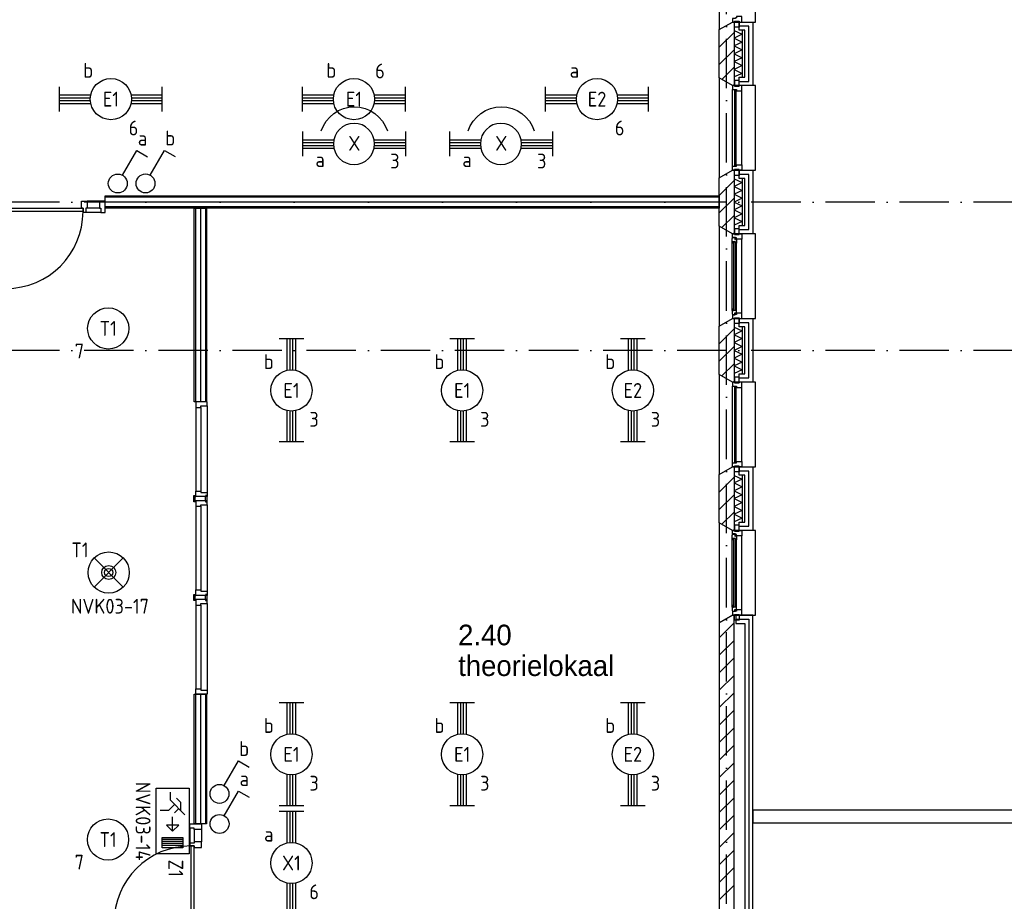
# Model space of a CAD drawing. Header units: millimetres. Extents: x -6587 to 112313, y 244 to 84344.
# Tile 60 of 63: x 75614 to 87571, y 42219 to 52920. Entities that reach past the tile are written whole.
import ezdxf
from ezdxf.enums import TextEntityAlignment as Align

# ---------------------------------------------------------------- set-up
doc = ezdxf.new("R2010")
doc.units = ezdxf.units.MM
doc.header["$LTSCALE"] = 100
doc.linetypes.add('DASHDOT', pattern=[9, 6, -1.5, 0, -1.5])
doc.layers.get('0').update_dxf_attribs({"color": 9, "linetype": 'CONTINUOUS'})
for name, color, linetype in [('AL$7----_STRAMIEN', 1, 'DASHDOT'), ('AL21----_BUITENWAND', 4, 'CONTINUOUS'), ('AL21K---_ISOLATIE', 1, 'CONTINUOUS'), ('AL22----_BINNENWAND', 7, 'CONTINUOUS'), ('AL27----_DAKEN', 7, 'CONTINUOUS'), ('AL28----_KONSTRUKTIE', 3, 'CONTINUOUS'), ('AL31----_BUITENKOZ', 7, 'CONTINUOUS'), ('AL32----_BINNENKOZ', 7, 'CONTINUOUS'), ('ALL-----_REFLIJNEN', 8, 'CONTINUOUS'), ('ALXA3---_VOLZWART', 14, 'CONTINUOUS'), ('ALXAB---_PREFABBETON', 1, 'CONTINUOUS'), ('BOUW', 8, 'CONTINUOUS'), ('EB63101-_ATTRIB', 2, 'CONTINUOUS'), ('EB63102-_ATTRIB', 2, 'CONTINUOUS'), ('EB63202-_ATTRIB', 2, 'CONTINUOUS'), ('EB63501-_ATTRIB', 2, 'CONTINUOUS'), ('EL63101-_LICHT-ARM', 3, 'CONTINUOUS'), ('EL63101-LICHT-ARM', 3, 'CONTINUOUS'), ('EL63102-_LICHT-SCH', 3, 'CONTINUOUS'), ('EL63202-_NOODVRL-TXT', 3, 'CONTINUOUS'), ('EL63501-_NOODVRL-ARM', 3, 'CONTINUOUS'), ('LIJN025', 10, 'CONTINUOUS')]:
    doc.layers.add(name, color=color, linetype=linetype)
doc.styles.add('1_8', font='iso', dxfattribs={"width": 0.7, "height": 1.8})
doc.styles.add('BURO-025', font='BUROFONT.shx', dxfattribs={"height": 250})

# ---------------------------------------------------------------- blocks, each defined once
blk = doc.blocks.new('PENDEL')
at = {"color": 0}
for p, q in [((-6.25, -1.5), (-6.25, 1.5)), ((6.25, -1.5), (6.25, 1.5)), ((-6.25, 0.52), (-2.44, 0.52)), ((-6.25, 0.18), (-2.49, 0.18)), ((2.44, 0.52), (6.25, 0.52)), ((2.49, 0.18), (6.25, 0.18)), ((-6.25, -0.18), (-2.49, -0.18)), ((-6.25, -0.52), (-2.44, -0.52)), ((2.44, -0.52), (6.25, -0.52)), ((2.49, -0.18), (6.25, -0.18))]:
    blk.add_line(p, q, dxfattribs=at)
blk.add_circle((0, 0), 2.5, dxfattribs=at)
at = {"layer": 'EL63101-_LICHT-ARM'}
blk.add_arc((0.04, -0.3), 4.21, 197.6135, 342.3865, dxfattribs=at)
at = {"color": 6, "style": '1_8'}
for tag, flags, p in [('SCHAK', 8, (3.5, 2.75)), ('A_CODE', 8, (0, 0)), ('GROEP', 8, (-3.5, -2.75)), ('KAST', 9, (3.5, -2.75))]:
    blk.add_attdef(tag, text='', height=1.8, dxfattribs=dict(at, flags=flags)).set_placement(p, align=Align.MIDDLE)
at = {"style": '1_8', "flags": 8}
blk.add_attdef('M_CODE', text='', height=3.6, dxfattribs=at).set_placement((0, 0), align=Align.MIDDLE_CENTER)
blk = doc.blocks.new('EJ3T20')
at = {"color": 0}
for p, q in [((-6.25, -1.5), (-6.25, 1.5)), ((6.25, -1.5), (6.25, 1.5)), ((-6.25, 0.52), (-2.44, 0.52)), ((-6.25, 0.17), (-2.49, 0.17)), ((2.44, 0.52), (6.25, 0.52)), ((2.49, 0.17), (6.25, 0.17)), ((-6.25, -0.17), (-2.49, -0.17)), ((-6.25, -0.52), (-2.44, -0.52)), ((2.44, -0.52), (6.25, -0.52)), ((2.49, -0.17), (6.25, -0.17))]:
    blk.add_line(p, q, dxfattribs=at)
blk.add_circle((0, 0), 2.5, dxfattribs=at)
at = {"color": 6, "style": '1_8'}
for tag, flags, p in [('SCHAK', 8, (3.5, 2.75)), ('A_CODE', 8, (0, 0)), ('GROEP', 8, (-3.5, -2.75)), ('KAST', 9, (3.5, -2.75))]:
    blk.add_attdef(tag, text='', height=1.8, dxfattribs=dict(at, flags=flags)).set_placement(p, align=Align.MIDDLE)
blk = doc.blocks.new('ES3S1')
blk.add_lwpolyline([(0.58, 1), (2.31, 4), (3.61, 3.25)])
blk.add_circle((0, 0), 1.15)
at = {"style": '1_8'}
for tag, flags, p in [('SCHAK', 8, (3, 5.5)), ('KAST', 9, (-3, 0.5)), ('M_CODE', 9, (0, 0)), ('DOEL', 9, (-3, -2)), ('GROEP', 9, (-3, -4.5))]:
    blk.add_attdef(tag, text='', height=1.8, dxfattribs=dict(at, flags=flags)).set_placement(p, align=Align.MIDDLE_CENTER)
blk = doc.blocks.new('ES3G01')
at = {"color": 0}
for p, q in [((-1.77, 1.77), (1.77, -1.77)), ((1.77, 1.77), (-1.77, -1.77))]:
    blk.add_line(p, q, dxfattribs=at)
at = {"color": 6}
blk.add_lwpolyline([(1.77, -1.77), (1.75, -1.75)], dxfattribs=at)
blk.add_circle((0, 0), 2.5)
at = {"color": 0}
for radius in [0.85, 0.5]:
    blk.add_circle((0, 0), radius, dxfattribs=at)
at = {"color": 6, "style": '1_8'}
for tag, flags, p in [('A_CODE', 8, (-3.5, 2.75)), ('SCHAK', 8, (3.5, 2.75)), ('GROEP', 8, (-3.5, -2.75)), ('KAST', 9, (3.5, -2.75))]:
    blk.add_attdef(tag, text='', height=1.8, dxfattribs=dict(at, flags=flags)).set_placement(p, align=Align.MIDDLE)
blk = doc.blocks.new('ES3G00')
blk.add_circle((0, 0), 2.5)
at = {"color": 6, "style": '1_8'}
for tag, flags, p in [('SCHAK', 8, (3.5, 2.75)), ('A_CODE', 8, (0, 0)), ('GROEP', 8, (-3.5, -2.75)), ('KAST', 9, (3.5, -2.75))]:
    blk.add_attdef(tag, text='', height=1.8, dxfattribs=dict(at, flags=flags)).set_placement(p, align=Align.MIDDLE)
blk = doc.blocks.new('ES3N024')
for p, q in [((2.25, 1.25), (2.25, -1.25)), ((2.5, 1.25), (2.5, -1.25)), ((2.75, 1.25), (2.75, -1.25)), ((3, 1.25), (3, -1.25)), ((-1.5, 0.75), (-1, 0.25)), ((1.25, 0), (-0.5, 0))]:
    blk.add_line(p, q)
for points in [[(4.01, 2.01), (4.01, -1.98), (-3.99, -1.98), (-3.99, 2.01)], [(3.25, -1.25), (2, -1.25), (2, 1.25), (3.25, 1.25)], [(1.25, 0), (0.5, 0.75), (0.5, -0.75)]]:
    blk.add_lwpolyline(points, close=True)
for points in [[(-0.75, 1.5), (-2.5, -0.25), (-3.5, -0.25)], [(-1.25, 1), (-2.25, 1), (-2.75, 0.5)], [(-2, 0.25), (-1.25, -0.5), (-1.25, -1.5)]]:
    blk.add_lwpolyline(points)
at = {"color": 2, "style": '1_8', "flags": 8}
blk.add_attdef('NUMMER', text='', height=1.8, dxfattribs=at).set_placement((4, 3.75), align=Align.MIDDLE)
at = {"style": '1_8'}
for tag, flags, p in [('A_CODE', 8, (-3.5, 2.75)), ('SCHAK', 8, (3.5, 2.75)), ('GROEP', 8, (-3.5, -2.75)), ('KAST', 9, (3.5, -2.75))]:
    blk.add_attdef(tag, text='', height=1.8, dxfattribs=dict(at, flags=flags)).set_placement(p, align=Align.MIDDLE_CENTER)
blk = doc.blocks.new('A$Cb38f1ce1')
at = {"layer": 'AL$7----_STRAMIEN', "color": 1}
for p, q in [((80948, 1456), (80948, 70113)), ((86348, 44180), (45679, 44180)), ((86348, 42380), (750, 42380))]:
    blk.add_line(p, q, dxfattribs=at)
at = {"layer": 'AL21----_BUITENWAND', "color": 8}
for p, q in [((81099, 46265), (81099, 46365)), ((81099, 46365), (81268, 46365)), ((81268, 46365), (81268, 45595)), ((81168, 46265), (81099, 46265)), ((81168, 45695), (81168, 46265)), ((81099, 45695), (81168, 45695)), ((81099, 45595), (81099, 45695)), ((81268, 45595), (81099, 45595)), ((81099, 44465), (81099, 44565)), ((81099, 44565), (81268, 44565)), ((81268, 44565), (81268, 43795)), ((81168, 44465), (81099, 44465)), ((81168, 43895), (81168, 44465)), ((81099, 43895), (81168, 43895)), ((81099, 43795), (81099, 43895)), ((81268, 43795), (81099, 43795)), ((81099, 42665), (81099, 42765)), ((81099, 42765), (81268, 42765)), ((81268, 42765), (81268, 41995)), ((81168, 42665), (81099, 42665)), ((81168, 42095), (81168, 42665)), ((81099, 42095), (81168, 42095)), ((81099, 41995), (81099, 42095)), ((81268, 41995), (81099, 41995)), ((81099, 40865), (81099, 40965)), ((81099, 40965), (81268, 40965)), ((81268, 40965), (81268, 40195)), ((81168, 40865), (81099, 40865)), ((81168, 40295), (81168, 40865)), ((81099, 40295), (81168, 40295)), ((81099, 40195), (81099, 40295)), ((81268, 40195), (81099, 40195)), ((81268, 39165), (81058, 39165)), ((81058, 39165), (81058, 39065)), ((81268, 37060), (81268, 39165)), ((81058, 39065), (81168, 39065)), ((81168, 39065), (81168, 38411)), ((81168, 38411), (81168, 33715)), ((81268, 32995), (81268, 37060))]:
    blk.add_line(p, q, dxfattribs=at)
at = {"layer": 'AL21K---_ISOLATIE', "color": 8, "linetype": 'Continuous'}
for p, q in [((81038, 46265), (81038, 45695)), ((81038, 46261), (81138, 46217)), ((81138, 46217), (81038, 46170)), ((81038, 46170), (81138, 46122)), ((81138, 46265), (81138, 45695)), ((81138, 46122), (81038, 46075)), ((81038, 46075), (81138, 46027)), ((81138, 46027), (81038, 45980)), ((81038, 45980), (81138, 45932)), ((81138, 45932), (81038, 45885)), ((81038, 45885), (81138, 45837)), ((81138, 45837), (81038, 45790)), ((81038, 45790), (81138, 45742)), ((81138, 45742), (81038, 45699)), ((81038, 44465), (81038, 43895)), ((81038, 44461), (81138, 44417)), ((81138, 44417), (81038, 44370)), ((81038, 44370), (81138, 44322)), ((81138, 44465), (81138, 43895)), ((81138, 44322), (81038, 44275)), ((81038, 44275), (81138, 44227)), ((81138, 44227), (81038, 44180)), ((81038, 44180), (81138, 44132)), ((81138, 44132), (81038, 44085)), ((81038, 44085), (81138, 44037)), ((81138, 44037), (81038, 43990)), ((81038, 43990), (81138, 43942)), ((81138, 43942), (81038, 43899)), ((81038, 42665), (81038, 42095)), ((81038, 42661), (81138, 42617)), ((81138, 42617), (81038, 42570)), ((81038, 42570), (81138, 42522)), ((81138, 42665), (81138, 42095)), ((81138, 42522), (81038, 42475)), ((81038, 42475), (81138, 42427)), ((81138, 42427), (81038, 42380)), ((81038, 42380), (81138, 42332)), ((81138, 42332), (81038, 42285)), ((81038, 42285), (81138, 42237)), ((81138, 42237), (81038, 42190)), ((81038, 42190), (81138, 42142)), ((81138, 42142), (81038, 42099)), ((81038, 40865), (81038, 40295)), ((81038, 40861), (81138, 40817)), ((81138, 40817), (81038, 40770)), ((81138, 40865), (81138, 40295)), ((81038, 40770), (81138, 40722)), ((81138, 40722), (81038, 40675)), ((81038, 40675), (81138, 40627)), ((81138, 40627), (81038, 40580)), ((81038, 40580), (81138, 40532)), ((81138, 40532), (81038, 40485)), ((81038, 40485), (81138, 40437)), ((81138, 40437), (81038, 40390)), ((81038, 40390), (81138, 40342)), ((81138, 40342), (81038, 40299))]:
    blk.add_line(p, q, dxfattribs=at)
at = {"layer": 'AL22----_BINNENWAND', "color": 8}
for p, q in [((73399, 44105), (73399, 44255)), ((73399, 44255), (80858, 44255)), ((80858, 44255), (80858, 44105)), ((80858, 44105), (73399, 44105)), ((74483, 41755), (74483, 44105)), ((74483, 44105), (74633, 44105)), ((74633, 44105), (74633, 41755)), ((74633, 41755), (74483, 41755))]:
    blk.add_line(p, q, dxfattribs=at)
at = {"layer": 'AL22----_BINNENWAND', "color": 8, "linetype": 'Continuous'}
for p, q in [((80858, 44240), (73399, 44240)), ((80858, 44120), (73399, 44120)), ((74498, 44105), (74498, 41755)), ((74618, 44105), (74618, 41755))]:
    blk.add_line(p, q, dxfattribs=at)
at = {"layer": 'AL27----_DAKEN', "color": 8}
blk.add_line((81267, 36800), (81267, 36646), dxfattribs=at)
at = {"layer": 'AL28----_KONSTRUKTIE', "color": 8}
for p, q in [((80858, 46273), (81018, 46365)), ((81018, 46365), (81038, 46365)), ((81038, 46365), (81038, 45595)), ((80858, 45687), (80858, 46273)), ((81018, 45595), (80858, 45687)), ((81038, 45595), (81018, 45595)), ((80858, 44473), (81018, 44565)), ((81018, 44565), (81038, 44565)), ((81038, 44565), (81038, 43795)), ((80858, 43887), (80858, 44473)), ((81018, 43795), (80858, 43887)), ((81038, 43795), (81018, 43795)), ((80858, 42673), (81018, 42765)), ((81018, 42765), (81038, 42765)), ((81038, 42765), (81038, 41995)), ((80858, 42087), (80858, 42673)), ((81018, 41995), (80858, 42087)), ((81038, 41995), (81018, 41995)), ((80858, 40873), (81018, 40965)), ((81018, 40965), (81038, 40965)), ((81038, 40965), (81038, 40195)), ((80858, 40287), (80858, 40873)), ((81018, 40195), (80858, 40287)), ((81038, 40195), (81018, 40195))]:
    blk.add_line(p, q, dxfattribs=at)
at = {"layer": 'AL28----_KONSTRUKTIE', "color": 8, "linetype": 'Continuous'}
for p, q in [((81018, 39165), (80858, 39073)), ((81038, 39165), (81018, 39165)), ((81038, 32995), (81038, 39165)), ((80858, 39073), (80858, 33087))]:
    blk.add_line(p, q, dxfattribs=at)
at = {"layer": 'AL31----_BUITENKOZ', "color": 8}
for p, q in [((86348, 36800), (81267, 36800)), ((81267, 36646), (86348, 36646))]:
    blk.add_line(p, q, dxfattribs=at)
for points in [[(81018, 47395), (80858, 47487), (80858, 46273), (81018, 46365), (81298, 46365), (81298, 47395)], [(81018, 46365), (81043, 46365), (81043, 46375), (81099, 46375), (81099, 46365), (81132, 46365), (81132, 46432), (81069, 46432), (81069, 46415), (81054, 46415), (81054, 46409), (81018, 46409)], [(81043, 46375), (81099, 46375), (81099, 46304), (81043, 46304)], [(81018, 45595), (80858, 45687), (80858, 44473), (81018, 44565), (81298, 44565), (81298, 45595)], [(81043, 45585), (81099, 45585), (81099, 45656), (81043, 45656)], [(81043, 44575), (81099, 44575), (81099, 44504), (81043, 44504)], [(81018, 43795), (80858, 43887), (80858, 42673), (81018, 42765), (81298, 42765), (81298, 43795)], [(81018, 43795), (81043, 43795), (81043, 43785), (81099, 43785), (81099, 43795), (81132, 43795), (81132, 43728), (81069, 43728), (81069, 43745), (81054, 43745), (81054, 43751), (81018, 43751)], [(81043, 43785), (81099, 43785), (81099, 43856), (81043, 43856)], [(81015, 43738), (81019, 43741), (81019, 43748), (81049, 43748), (81049, 43725), (81054, 43725), (81054, 43733), (81069, 43733), (81069, 43728), (81069, 43681), (81056, 43679), (81056, 43696), (81015, 43696)], [(81017, 43696), (81031, 43696), (81031, 43679), (81017, 43679)], [(81015, 42822), (81019, 42819), (81019, 42812), (81049, 42812), (81049, 42835), (81054, 42835), (81054, 42827), (81069, 42827), (81069, 42832), (81069, 42879), (81056, 42881), (81056, 42864), (81015, 42864)], [(81017, 42864), (81031, 42864), (81031, 42881), (81017, 42881)], [(81018, 42765), (81043, 42765), (81043, 42775), (81099, 42775), (81099, 42765), (81132, 42765), (81132, 42832), (81069, 42832), (81069, 42815), (81054, 42815), (81054, 42809), (81018, 42809)], [(81043, 42775), (81099, 42775), (81099, 42704), (81043, 42704)], [(81018, 41995), (80858, 42087), (80858, 40873), (81018, 40965), (81298, 40965), (81298, 41995)], [(81043, 41985), (81099, 41985), (81099, 42056), (81043, 42056)], [(81043, 40975), (81099, 40975), (81099, 40904), (81043, 40904)], [(81018, 40195), (80858, 40287), (80858, 39073), (81018, 39165), (81298, 39165), (81298, 40195)], [(81018, 40195), (81043, 40195), (81043, 40185), (81099, 40185), (81099, 40195), (81132, 40195), (81132, 40128), (81069, 40128), (81069, 40145), (81054, 40145), (81054, 40151), (81018, 40151)], [(81043, 40185), (81099, 40185), (81099, 40256), (81043, 40256)], [(81015, 40138), (81019, 40141), (81019, 40148), (81049, 40148), (81049, 40125), (81054, 40125), (81054, 40133), (81069, 40133), (81069, 40128), (81069, 40081), (81056, 40079), (81056, 40096), (81015, 40096)], [(81017, 40096), (81031, 40096), (81031, 40079), (81017, 40079)], [(81015, 39222), (81019, 39219), (81019, 39212), (81049, 39212), (81049, 39235), (81054, 39235), (81054, 39227), (81069, 39227), (81069, 39232), (81069, 39279), (81056, 39281), (81056, 39264), (81015, 39264)], [(81017, 39264), (81031, 39264), (81031, 39281), (81017, 39281)], [(81018, 39165), (81043, 39165), (81043, 39175), (81099, 39175), (81099, 39165), (81132, 39165), (81132, 39232), (81069, 39232), (81069, 39215), (81054, 39215), (81054, 39209), (81018, 39209)], [(81043, 39175), (81099, 39175), (81099, 39104), (81043, 39104)]]:
    blk.add_lwpolyline(points, close=True, dxfattribs=at)
at = {"layer": 'AL31----_BUITENKOZ', "color": 8, "linetype": 'Continuous'}
for points in [[(81018, 45545), (81018, 45545), (81069, 45545), (81069, 45528), (81132, 45528), (81132, 45528), (81132, 45528), (81132, 45528), (81132, 45528), (81132, 45595), (81099, 45595), (81099, 45585), (81043, 45585), (81043, 45595), (81043, 45595), (81018, 45595)], [(81044, 44620), (81065, 44620), (81065, 45540), (81044, 45540)], [(81018, 44615), (81018, 44615), (81069, 44615), (81069, 44632), (81132, 44632), (81132, 44632), (81132, 44632), (81132, 44632), (81132, 44632), (81132, 44565), (81099, 44565), (81099, 44575), (81043, 44575), (81043, 44565), (81043, 44565), (81018, 44565)], [(81033, 42866), (81054, 42866), (81054, 43694), (81033, 43694)], [(81018, 41945), (81018, 41945), (81069, 41945), (81069, 41928), (81132, 41928), (81132, 41928), (81132, 41928), (81132, 41928), (81132, 41928), (81132, 41995), (81099, 41995), (81099, 41985), (81043, 41985), (81043, 41995), (81043, 41995), (81018, 41995)], [(81044, 41020), (81065, 41020), (81065, 41940), (81044, 41940)], [(81018, 41015), (81018, 41015), (81069, 41015), (81069, 41032), (81132, 41032), (81132, 41032), (81132, 41032), (81132, 41032), (81132, 41032), (81132, 40965), (81099, 40965), (81099, 40975), (81043, 40975), (81043, 40965), (81043, 40965), (81018, 40965)], [(81033, 39266), (81054, 39266), (81054, 40094), (81033, 40094)]]:
    blk.add_lwpolyline(points, close=True, dxfattribs=at)
at = {"layer": 'AL31----_BUITENKOZ', "color": 8}
for points in [[(81018, 44615), (81018, 45545)], [(81132, 44632), (81132, 45528)], [(81015, 42864), (81015, 43696)], [(81069, 42879), (81069, 43681)], [(81132, 42832), (81132, 43728)], [(81018, 41015), (81018, 41945)], [(81132, 41032), (81132, 41928)], [(81015, 39264), (81015, 40096)], [(81069, 39279), (81069, 40081)], [(81132, 39232), (81132, 40128)]]:
    blk.add_lwpolyline(points, dxfattribs=at)
at = {"layer": 'AL32----_BINNENKOZ', "color": 8}
for p, q in [((73332, 44192), (73182, 44192)), ((73399, 44192), (73332, 44192)), ((73332, 44192), (73332, 44104)), ((73399, 44053), (73399, 44192)), ((73349, 44053), (73165, 44053)), ((73332, 44104), (73182, 44104)), ((73332, 44104), (73349, 44104)), ((73349, 44104), (73349, 44053)), ((73349, 44053), (73399, 44053))]:
    blk.add_line(p, q, dxfattribs=at)
for points in [[(74640, 41755), (74501, 41755), (74501, 41688), (74564, 41688), (74564, 41705), (74640, 41705), (74640, 41755)], [(74501, 41688), (74501, 40672)], [(74564, 41688), (74564, 40672)], [(74640, 41705), (74640, 40655)]]:
    blk.add_lwpolyline(points, dxfattribs=at)
at = {"layer": 'ALL-----_REFLIJNEN', "color": 8, "linetype": 'Continuous'}
for p, q in [((81218, 46315), (81099, 46315)), ((81218, 45645), (81218, 46315)), ((81099, 45645), (81218, 45645)), ((81218, 44515), (81099, 44515)), ((81218, 43845), (81218, 44515)), ((73115, 44104), (73115, 44192)), ((73115, 44192), (73182, 44192)), ((73182, 44192), (73182, 44104)), ((80858, 44180), (73399, 44180)), ((72198, 44104), (73132, 44104)), ((73132, 44064), (72198, 44064)), ((73132, 44104), (73115, 44104)), ((73132, 44104), (73132, 44064)), ((73132, 44053), (73132, 44104)), ((73165, 44053), (73132, 44053)), ((73165, 44053), (73132, 44053)), ((73182, 44104), (73165, 44104)), ((73165, 44104), (73165, 44053)), ((74558, 44105), (74558, 41755)), ((81099, 43845), (81218, 43845)), ((81218, 42715), (81099, 42715)), ((81218, 42045), (81218, 42715)), ((81099, 42045), (81218, 42045)), ((81218, 40915), (81099, 40915)), ((81218, 40245), (81218, 40915)), ((74477, 40605), (74477, 40618)), ((74477, 40618), (74495, 40618)), ((74477, 40542), (74477, 40605)), ((74495, 40542), (74477, 40542)), ((74495, 40555), (74495, 40605)), ((74495, 40605), (74501, 40605)), ((74495, 40555), (74495, 40542)), ((74501, 40555), (74495, 40555)), ((74620, 40605), (74615, 40605)), ((74615, 40555), (74620, 40555)), ((74638, 40618), (74620, 40618)), ((74620, 40555), (74620, 40605)), ((74620, 40555), (74620, 40542)), ((74620, 40542), (74638, 40542)), ((74638, 40605), (74638, 40618)), ((74638, 40542), (74638, 40605)), ((81099, 40245), (81218, 40245)), ((74477, 39405), (74477, 39418)), ((74477, 39418), (74495, 39418)), ((74477, 39342), (74477, 39405)), ((74495, 39342), (74477, 39342)), ((74495, 39355), (74495, 39405)), ((74495, 39405), (74501, 39405)), ((74495, 39355), (74495, 39342)), ((74501, 39355), (74495, 39355)), ((74620, 39405), (74615, 39405)), ((74615, 39355), (74620, 39355)), ((74638, 39418), (74620, 39418)), ((74620, 39355), (74620, 39405)), ((74620, 39355), (74620, 39342)), ((74620, 39342), (74638, 39342)), ((74638, 39405), (74638, 39418)), ((74638, 39342), (74638, 39405)), ((81058, 39115), (81218, 39115)), ((81218, 39115), (81218, 38411)), ((81218, 38411), (81218, 38411)), ((81218, 38411), (81218, 37060)), ((74483, 36631), (74483, 38205)), ((74483, 38205), (74633, 38205)), ((74498, 38205), (74498, 36631)), ((74558, 38205), (74558, 36631)), ((74618, 38205), (74618, 36631)), ((74633, 38205), (74633, 36631)), ((81218, 37060), (81218, 33715)), ((74633, 36631), (74483, 36631))]:
    blk.add_line(p, q, dxfattribs=at)
for points in [[(74640, 40605), (74501, 40605), (74501, 40672), (74564, 40672), (74564, 40655), (74640, 40655), (74640, 40605)], [(74640, 40555), (74501, 40555), (74501, 40488), (74564, 40488), (74564, 40505), (74640, 40505), (74640, 40555)], [(74501, 40488), (74501, 39472)], [(74564, 40488), (74564, 39472)], [(74640, 40505), (74640, 39455)], [(74640, 39405), (74501, 39405), (74501, 39472), (74564, 39472), (74564, 39455), (74640, 39455), (74640, 39405)], [(74640, 39355), (74501, 39355), (74501, 39288), (74564, 39288), (74564, 39305), (74640, 39305), (74640, 39355)], [(74501, 39288), (74501, 38272)], [(74564, 39288), (74564, 38272)], [(74640, 39305), (74640, 38255)], [(74640, 38205), (74501, 38205), (74501, 38272), (74564, 38272), (74564, 38255), (74640, 38255), (74640, 38205)], [(74431, 36581), (74431, 36397)], [(74482, 36564), (74482, 36414)], [(74570, 36564), (74570, 36414)], [(74431, 36397), (74431, 36364), (74482, 36364), (74482, 36347), (74570, 36347), (74570, 36414), (74482, 36414), (74482, 36397), (74431, 36397), (74431, 36364)]]:
    blk.add_lwpolyline(points, dxfattribs=at)
for points in [[(74482, 36564), (74482, 36581), (74431, 36581), (74431, 36631), (74570, 36631), (74570, 36564)], [(74482, 36364), (74442, 36364), (74442, 35430), (74482, 35430)]]:
    blk.add_lwpolyline(points, close=True, dxfattribs=at)
for centre, start, end in [((72198, 44064), 270, 0), ((74442, 35430), 90, 180)]:
    blk.add_arc(centre, 934, start, end, dxfattribs=at)
at = {"layer": 'ALXA3---_VOLZWART', "color": 8}
for p, q in [((81218, 46315), (81099, 46315)), ((81218, 45645), (81218, 46315)), ((81099, 45645), (81218, 45645)), ((81218, 44515), (81099, 44515)), ((81218, 43845), (81218, 44515)), ((81099, 43845), (81218, 43845)), ((81218, 42715), (81099, 42715)), ((81218, 42045), (81218, 42715)), ((81099, 42045), (81218, 42045)), ((81218, 40915), (81099, 40915)), ((81218, 40245), (81218, 40915)), ((81099, 40245), (81218, 40245)), ((81058, 39115), (81218, 39115)), ((81218, 39115), (81218, 38411)), ((81218, 38411), (81218, 38411)), ((81218, 38411), (81218, 37060)), ((81218, 37060), (81218, 33715))]:
    blk.add_line(p, q, dxfattribs=at)
at = {"layer": 'ALXAB---_PREFABBETON', "color": 8}
for p, q in [((81038, 46240), (80858, 46060)), ((81038, 46028), (80858, 45848)), ((81038, 45816), (80890, 45669)), ((81038, 45604), (81029, 45595)), ((81038, 44440), (80858, 44260)), ((81038, 44228), (80858, 44048)), ((81038, 44016), (80890, 43869)), ((81038, 43804), (81029, 43795)), ((81038, 42640), (80858, 42460)), ((81038, 42428), (80858, 42248)), ((81038, 42216), (80890, 42069)), ((81038, 42004), (81029, 41995)), ((81038, 40840), (80858, 40660)), ((81038, 40628), (80858, 40448)), ((81038, 40416), (80890, 40269)), ((81038, 40204), (81029, 40195)), ((80858, 38891), (81038, 39071)), ((80858, 38679), (81038, 38859)), ((80858, 38467), (81038, 38647)), ((80858, 38255), (81038, 38435)), ((80858, 38043), (81038, 38223)), ((80858, 37831), (81038, 38011)), ((80858, 37618), (81038, 37798)), ((80858, 37406), (81038, 37586)), ((80858, 37194), (81038, 37374)), ((80858, 36982), (81038, 37162)), ((80858, 36770), (81038, 36950)), ((80858, 36558), (81038, 36738)), ((80858, 36346), (81038, 36526)), ((80858, 36134), (81038, 36314)), ((80858, 35921), (81038, 36101)), ((80858, 35709), (81038, 35889))]:
    blk.add_line(p, q, dxfattribs=at)
at = {"layer": 'BOUW', "style": 'BURO-025'}
for s, p in [('2.40', (77687, 38800)), ('theorielokaal', (77687, 38427))]:
    blk.add_text(s, height=250, dxfattribs=at).set_placement(p)

msp = doc.modelspace()

# ---------------------------------------------------------------- block references
at = {"layer": 'EL63101-_LICHT-ARM'}
ref = msp.add_blockref('EJ3T20', (76721, 51956, 3500), dxfattribs=dict(at, xscale=100, yscale=100, zscale=100))
ref.add_attrib('A_CODE', 'E1', dxfattribs={"layer": 'EB63101-_ATTRIB', "color": 1, "height": 180, "style": '1_8', "flags": 8}).set_placement((76721, 51956, 3500), align=Align.MIDDLE)
ref.add_attrib('GROEP', '6', dxfattribs={"layer": 'EB63101-_ATTRIB', "color": 1, "height": 180, "style": '1_8', "flags": 8}).set_placement((76996, 51606, 3500), align=Align.MIDDLE)
ref.add_attrib('SCHAK', 'b', dxfattribs={"layer": 'EB63101-_ATTRIB', "color": 1, "height": 180, "style": '1_8', "flags": 8}).set_placement((76446, 52306, 3500), align=Align.MIDDLE)
ref = msp.add_blockref('EJ3T20', (79673, 51956, 3500), dxfattribs=dict(at, xscale=100, yscale=100, zscale=100))
ref.add_attrib('A_CODE', 'E1', dxfattribs={"layer": 'EB63101-_ATTRIB', "color": 1, "height": 180, "style": '1_8', "flags": 8}).set_placement((79673, 51956, 3500), align=Align.MIDDLE)
ref.add_attrib('GROEP', '6', dxfattribs={"layer": 'EB63101-_ATTRIB', "color": 1, "height": 180, "style": '1_8', "flags": 8}).set_placement((79989, 52298, 3500), align=Align.MIDDLE)
ref.add_attrib('SCHAK', 'b', dxfattribs={"layer": 'EB63101-_ATTRIB', "color": 1, "height": 180, "style": '1_8', "flags": 8}).set_placement((79398, 52306, 3500), align=Align.MIDDLE)
ref = msp.add_blockref('EJ3T20', (82625, 51956, 3500), dxfattribs=dict(at, xscale=100, yscale=100, zscale=100))
ref.add_attrib('A_CODE', 'E2', dxfattribs={"layer": 'EB63101-_ATTRIB', "color": 1, "height": 180, "style": '1_8', "flags": 8}).set_placement((82625, 51956, 3500), align=Align.MIDDLE)
ref.add_attrib('GROEP', '6', dxfattribs={"layer": 'EB63101-_ATTRIB', "color": 1, "height": 180, "style": '1_8', "flags": 8}).set_placement((82900, 51606, 3500), align=Align.MIDDLE)
ref.add_attrib('SCHAK', 'a', dxfattribs={"layer": 'EB63101-_ATTRIB', "color": 1, "height": 180, "style": '1_8', "flags": 8}).set_placement((82350, 52306, 3500), align=Align.MIDDLE)
ref = msp.add_blockref('ES3G00', (76689, 49173, 2600), dxfattribs=dict(at, xscale=100, yscale=100, zscale=100))
ref.add_attrib('A_CODE', 'T1', dxfattribs={"layer": 'EB63101-_ATTRIB', "color": 1, "height": 180, "style": '1_8', "flags": 8}).set_placement((76689, 49173, 2600), align=Align.MIDDLE)
ref.add_attrib('GROEP', '7', dxfattribs={"layer": 'EB63101-_ATTRIB', "color": 1, "height": 180, "style": '1_8', "flags": 8}).set_placement((76339, 48898, 2600), align=Align.MIDDLE)
ref = msp.add_blockref('EJ3T20', (78914, 48420, 3500), dxfattribs=dict(at, xscale=100, yscale=100, zscale=100, rotation=90))
ref.add_attrib('A_CODE', 'E1', dxfattribs={"layer": 'EB63101-_ATTRIB', "color": 1, "height": 180, "style": '1_8', "flags": 8}).set_placement((78914, 48420, 3500), align=Align.MIDDLE)
ref.add_attrib('GROEP', '3', dxfattribs={"layer": 'EB63101-_ATTRIB', "color": 1, "height": 180, "style": '1_8', "flags": 8}).set_placement((79189, 48070, 3500), align=Align.MIDDLE)
ref.add_attrib('SCHAK', 'b', dxfattribs={"layer": 'EB63101-_ATTRIB', "color": 1, "height": 180, "style": '1_8', "flags": 8}).set_placement((78639, 48770, 3500), align=Align.MIDDLE)
ref = msp.add_blockref('EJ3T20', (80987, 48420, 3500), dxfattribs=dict(at, xscale=100, yscale=100, zscale=100, rotation=90))
ref.add_attrib('A_CODE', 'E1', dxfattribs={"layer": 'EB63101-_ATTRIB', "color": 1, "height": 180, "style": '1_8', "flags": 8}).set_placement((80987, 48420, 3500), align=Align.MIDDLE)
ref.add_attrib('GROEP', '3', dxfattribs={"layer": 'EB63101-_ATTRIB', "color": 1, "height": 180, "style": '1_8', "flags": 8}).set_placement((81262, 48070, 3500), align=Align.MIDDLE)
ref.add_attrib('SCHAK', 'b', dxfattribs={"layer": 'EB63101-_ATTRIB', "color": 1, "height": 180, "style": '1_8', "flags": 8}).set_placement((80712, 48770, 3500), align=Align.MIDDLE)
ref = msp.add_blockref('EJ3T20', (83060, 48420, 3500), dxfattribs=dict(at, xscale=100, yscale=100, zscale=100, rotation=90))
ref.add_attrib('A_CODE', 'E2', dxfattribs={"layer": 'EB63101-_ATTRIB', "color": 1, "height": 180, "style": '1_8', "flags": 8}).set_placement((83060, 48420, 3500), align=Align.MIDDLE)
ref.add_attrib('GROEP', '3', dxfattribs={"layer": 'EB63101-_ATTRIB', "color": 1, "height": 180, "style": '1_8', "flags": 8}).set_placement((83335, 48070, 3500), align=Align.MIDDLE)
ref.add_attrib('SCHAK', 'b', dxfattribs={"layer": 'EB63101-_ATTRIB', "color": 1, "height": 180, "style": '1_8', "flags": 8}).set_placement((82785, 48770, 3500), align=Align.MIDDLE)
ref = msp.add_blockref('EJ3T20', (78914, 44003, 3500), dxfattribs=dict(at, xscale=100, yscale=100, zscale=100, rotation=90))
ref.add_attrib('A_CODE', 'E1', dxfattribs={"layer": 'EB63101-_ATTRIB', "color": 1, "height": 180, "style": '1_8', "flags": 8}).set_placement((78914, 44003, 3500), align=Align.MIDDLE)
ref.add_attrib('GROEP', '3', dxfattribs={"layer": 'EB63101-_ATTRIB', "color": 1, "height": 180, "style": '1_8', "flags": 8}).set_placement((79189, 43653, 3500), align=Align.MIDDLE)
ref.add_attrib('SCHAK', 'b', dxfattribs={"layer": 'EB63101-_ATTRIB', "color": 1, "height": 180, "style": '1_8', "flags": 8}).set_placement((78639, 44353, 3500), align=Align.MIDDLE)
ref = msp.add_blockref('EJ3T20', (80987, 44003, 3500), dxfattribs=dict(at, xscale=100, yscale=100, zscale=100, rotation=90))
ref.add_attrib('A_CODE', 'E1', dxfattribs={"layer": 'EB63101-_ATTRIB', "color": 1, "height": 180, "style": '1_8', "flags": 8}).set_placement((80987, 44003, 3500), align=Align.MIDDLE)
ref.add_attrib('GROEP', '3', dxfattribs={"layer": 'EB63101-_ATTRIB', "color": 1, "height": 180, "style": '1_8', "flags": 8}).set_placement((81262, 43653, 3500), align=Align.MIDDLE)
ref.add_attrib('SCHAK', 'b', dxfattribs={"layer": 'EB63101-_ATTRIB', "color": 1, "height": 180, "style": '1_8', "flags": 8}).set_placement((80712, 44353, 3500), align=Align.MIDDLE)
ref = msp.add_blockref('EJ3T20', (83060, 44003, 3500), dxfattribs=dict(at, xscale=100, yscale=100, zscale=100, rotation=90))
ref.add_attrib('A_CODE', 'E2', dxfattribs={"layer": 'EB63101-_ATTRIB', "color": 1, "height": 180, "style": '1_8', "flags": 8}).set_placement((83060, 44003, 3500), align=Align.MIDDLE)
ref.add_attrib('GROEP', '3', dxfattribs={"layer": 'EB63101-_ATTRIB', "color": 1, "height": 180, "style": '1_8', "flags": 8}).set_placement((83335, 43653, 3500), align=Align.MIDDLE)
ref.add_attrib('SCHAK', 'b', dxfattribs={"layer": 'EB63101-_ATTRIB', "color": 1, "height": 180, "style": '1_8', "flags": 8}).set_placement((82785, 44353, 3500), align=Align.MIDDLE)
ref = msp.add_blockref('EJ3T20', (78914, 42684, 3500), dxfattribs=dict(at, xscale=100, yscale=100, zscale=100, rotation=90))
ref.add_attrib('A_CODE', 'X1', dxfattribs={"layer": 'EB63101-_ATTRIB', "color": 1, "height": 180, "style": '1_8', "flags": 8}).set_placement((78914, 42684, 3500), align=Align.MIDDLE)
ref.add_attrib('GROEP', '6', dxfattribs={"layer": 'EB63101-_ATTRIB', "color": 1, "height": 180, "style": '1_8', "flags": 8}).set_placement((79189, 42334, 3500), align=Align.MIDDLE)
ref.add_attrib('SCHAK', 'a', dxfattribs={"layer": 'EB63101-_ATTRIB', "color": 1, "height": 180, "style": '1_8', "flags": 8}).set_placement((78639, 43034, 3500), align=Align.MIDDLE)
ref = msp.add_blockref('ES3G00', (76687, 42969, 2600), dxfattribs=dict(at, xscale=100, yscale=100, zscale=100))
ref.add_attrib('A_CODE', 'T1', dxfattribs={"layer": 'EB63101-_ATTRIB', "color": 1, "height": 180, "style": '1_8', "flags": 8}).set_placement((76687, 42969, 2600), align=Align.MIDDLE)
ref.add_attrib('GROEP', '7', dxfattribs={"layer": 'EB63101-_ATTRIB', "color": 1, "height": 180, "style": '1_8', "flags": 8}).set_placement((76337, 42694, 2600), align=Align.MIDDLE)
at = {"layer": 'EL63101-LICHT-ARM'}
ref = msp.add_blockref('PENDEL', (79674, 51412, 3000), dxfattribs=dict(at, xscale=-100, yscale=100, zscale=100, rotation=179.9999999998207))
ref.add_attrib('SCHAK', 'a', dxfattribs={"layer": 'EB63101-_ATTRIB', "color": 1, "height": 180, "style": '1_8', "flags": 8}).set_placement((79262, 51222, 3000), align=Align.MIDDLE)
ref.add_attrib('GROEP', '3', dxfattribs={"layer": 'EB63101-_ATTRIB', "color": 1, "height": 180, "style": '1_8', "flags": 8}).set_placement((80170, 51205, 3000), align=Align.MIDDLE)
ref.add_attrib('A_CODE', 'X', dxfattribs={"layer": 'EB63101-_ATTRIB', "color": 1, "height": 180, "style": '1_8', "flags": 8}).set_placement((79678, 51420, 3000), align=Align.MIDDLE)
ref = msp.add_blockref('PENDEL', (81458, 51412, 3000), dxfattribs=dict(at, xscale=-100, yscale=100, zscale=100, rotation=179.9999999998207))
ref.add_attrib('SCHAK', 'a', dxfattribs={"layer": 'EB63101-_ATTRIB', "color": 1, "height": 180, "style": '1_8', "flags": 8}).set_placement((81046, 51222, 3000), align=Align.MIDDLE)
ref.add_attrib('GROEP', '3', dxfattribs={"layer": 'EB63101-_ATTRIB', "color": 1, "height": 180, "style": '1_8', "flags": 8}).set_placement((81954, 51205, 3000), align=Align.MIDDLE)
ref.add_attrib('A_CODE', 'X', dxfattribs={"layer": 'EB63101-_ATTRIB', "color": 1, "height": 180, "style": '1_8', "flags": 8}).set_placement((81462, 51420, 3000), align=Align.MIDDLE)
at = {"layer": 'EL63102-_LICHT-SCH'}
ref = msp.add_blockref('ES3S1', (77142, 50933, 1050), dxfattribs=dict(at, xscale=100, yscale=100, zscale=100))
ref.add_attrib('SCHAK', 'b', dxfattribs={"layer": 'EB63102-_ATTRIB', "color": 1, "height": 180, "style": '1_8', "flags": 8}).set_placement((77442, 51483, 1050), align=Align.MIDDLE_CENTER)
ref = msp.add_blockref('ES3S1', (76805, 50932, 1050), dxfattribs=dict(at, xscale=100, yscale=100, zscale=100))
ref.add_attrib('SCHAK', 'a', dxfattribs={"layer": 'EB63102-_ATTRIB', "color": 1, "height": 180, "style": '1_8', "flags": 8}).set_placement((77105, 51482, 1050), align=Align.MIDDLE_CENTER)
ref = msp.add_blockref('ES3S1', (78040, 43523, 1050), dxfattribs=dict(at, xscale=100, yscale=100, zscale=100))
ref.add_attrib('SCHAK', 'b', dxfattribs={"layer": 'EB63102-_ATTRIB', "color": 1, "height": 180, "style": '1_8', "flags": 8}).set_placement((78340, 44073, 1050), align=Align.MIDDLE_CENTER)
ref = msp.add_blockref('ES3S1', (78041, 43158, 1050), dxfattribs=dict(at, xscale=100, yscale=100, zscale=100))
ref.add_attrib('SCHAK', 'a', dxfattribs={"layer": 'EB63102-_ATTRIB', "color": 1, "height": 180, "style": '1_8', "flags": 8}).set_placement((78341, 43708, 1050), align=Align.MIDDLE_CENTER)
at = {"layer": 'EL63202-_NOODVRL-TXT'}
ref = msp.add_blockref('ES3N024', (77470, 43195), dxfattribs=dict(at, xscale=100, yscale=100, zscale=100, rotation=270))
ref.add_attrib('A_CODE', 'Z1', dxfattribs={"layer": 'EB63202-_ATTRIB', "color": 1, "height": 180, "rotation": 270, "style": '1_8', "flags": 8}).set_placement((77510, 42621), align=Align.MIDDLE_CENTER)
ref.add_attrib('GROEP', 'NVK03-14', dxfattribs={"layer": 'EB63202-_ATTRIB', "color": 1, "height": 180, "rotation": 270, "style": '1_8', "flags": 8}).set_placement((77112, 43192), align=Align.MIDDLE_CENTER)
at = {"layer": 'EL63501-_NOODVRL-ARM'}
ref = msp.add_blockref('ES3G01', (76695, 46210, 2600), dxfattribs=dict(at, xscale=100, yscale=100, zscale=100))
ref.add_attrib('A_CODE', 'T1', dxfattribs={"layer": 'EB63501-_ATTRIB', "color": 1, "height": 180, "style": '1_8', "flags": 8}).set_placement((76345, 46485, 2600), align=Align.MIDDLE)
ref.add_attrib('GROEP', 'NVK03-17', dxfattribs={"layer": 'EB63501-_ATTRIB', "color": 1, "height": 180, "style": '1_8', "flags": 8}).set_placement((76710, 45801, 2600), align=Align.MIDDLE)
at = {"layer": 'LIJN025'}
msp.add_blockref('A$Cb38f1ce1', (3251, 6527), dxfattribs=at)

doc.saveas('drawing.dxf')
